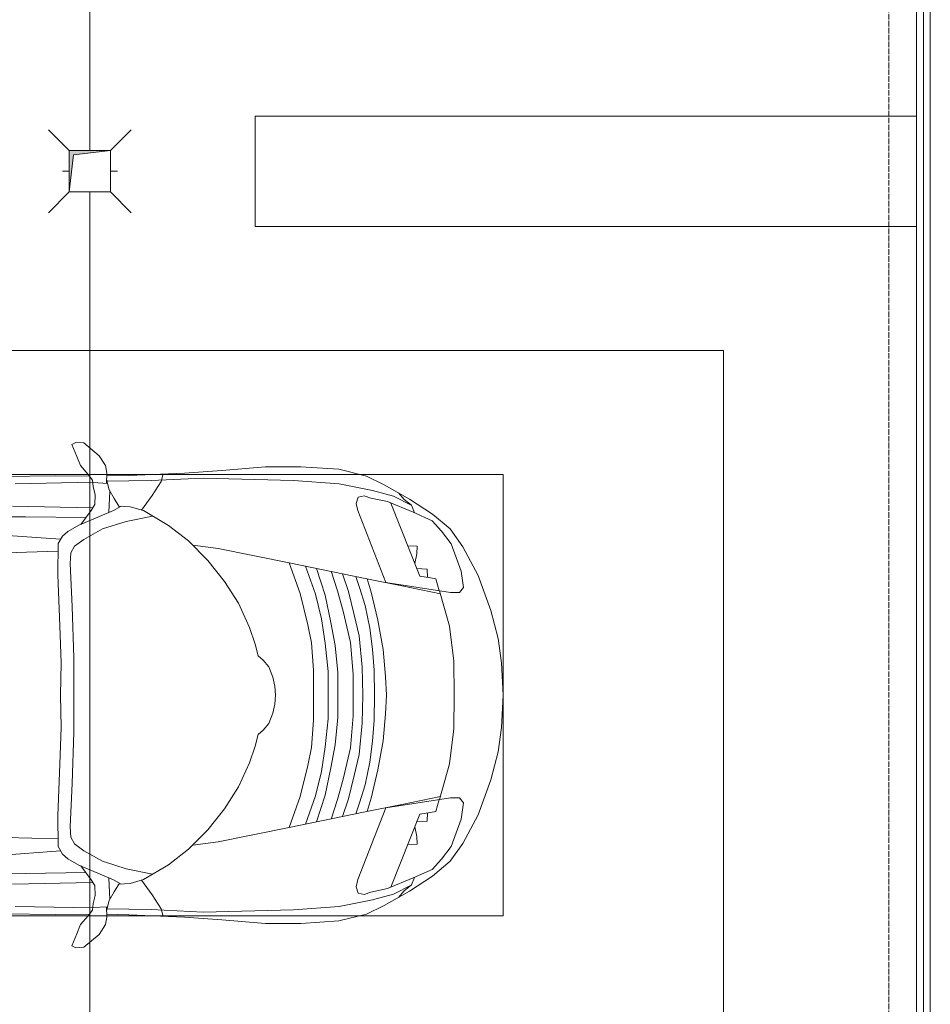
# Model space of a CAD drawing. Header units: millimetres. Extents: x -32229 to 170644, y -13689 to 125138.
# Tile 168 of 256: x 40280 to 43585, y 100929 to 104500. Entities that reach past the tile are written whole.
import ezdxf

# ---------------------------------------------------------------- set-up
doc = ezdxf.new("R2010")
doc.units = ezdxf.units.MM
doc.linetypes.add('ADSK_Линия сетки', pattern=[25, 20, -2.5, 0, -2.5])
for name, color, linetype, lineweight in [('A-DETL-GENF', 7, 'Continuous', 18), ('A-FLOR', 7, 'Continuous', 18), ('A-GENM', 7, 'Continuous', 18), ('C-PRKG', 7, 'Continuous', 18), ('M-EQPM', 7, 'Continuous', 18), ('P-SANR-FIXT', 7, 'Continuous', 18), ('S-COLS', 7, 'Continuous', 18), ('S-GRID', 7, 'Continuous', 9)]:
    doc.layers.add(name, color=color, linetype=linetype, lineweight=lineweight)

# ---------------------------------------------------------------- blocks, each defined once
blk = doc.blocks.new('АР_Машиноместо - 4900x2400_М__5300х2500_-V22--01 ЭО')
at = {"layer": 'A-DETL-GENF', "color": 253, "lineweight": 13, "true_color": 0xaaaaaa}
for p, q in [((604.4, 2850.8), (603.5, 2534.3)), ((1895.6, 2850.8), (1896.5, 2534.3)), ((456.8, 2613.6), (454.5, 2423.6)), ((684.8, 2406.5), (667.8, 2638.3)), ((1815.2, 2406.5), (1832.2, 2638.3)), ((2043.2, 2613.6), (2045.5, 2423.6)), ((603.5, 2534.3), (606.1, 2314.9)), ((1896.5, 2534.3), (1893.9, 2314.9)), ((454.5, 2423.6), (456, 2301.1)), ((672.8, 2399.7), (656.7, 2380.3)), ((700.6, 2415.4), (672.8, 2399.7)), ((813.8, 2416.7), (700.6, 2415.4)), ((999.2, 2409.3), (813.8, 2416.7)), ((1132.7, 2404.6), (999.2, 2409.3)), ((1250, 2406.6), (1132.7, 2404.6)), ((1250, 2406.6), (1367.3, 2404.6)), ((1367.3, 2404.6), (1500.8, 2409.3)), ((1500.8, 2409.3), (1686.2, 2416.7)), ((1686.2, 2416.7), (1799.4, 2415.4)), ((1799.4, 2415.4), (1827.2, 2399.7)), ((1827.2, 2399.7), (1843.3, 2380.3)), ((2045.5, 2423.6), (2044, 2301.1)), ((341.2, 2366.2), (333.1, 2350.6)), ((384.4, 2347.9), (341.2, 2366.2)), ((656.7, 2380.3), (633.8, 2340.5)), ((734.3, 2368.8), (710, 2355.4)), ((772.7, 2371.5), (734.3, 2368.8)), ((929.1, 2364.1), (772.7, 2371.5)), ((1115.2, 2358.7), (929.1, 2364.1)), ((1250, 2357.8), (1115.2, 2358.7)), ((1250, 2357.8), (1384.8, 2358.7)), ((1384.8, 2358.7), (1570.9, 2364.1)), ((1570.9, 2364.1), (1727.3, 2371.5)), ((1727.3, 2371.5), (1765.7, 2368.8)), ((1765.7, 2368.8), (1790, 2355.4)), ((1843.3, 2380.3), (1866.2, 2340.5)), ((2115.6, 2347.9), (2158.8, 2366.2)), ((2158.8, 2366.2), (2166.9, 2350.6)), ((333.1, 2350.6), (335.2, 2322.3)), ((335.2, 2322.3), (381.7, 2266.4)), ((417.4, 2333.8), (384.4, 2347.9)), ((449.8, 2306.1), (417.4, 2333.8)), ((630.6, 2332.9), (580.6, 2296)), ((633.8, 2340.5), (600.8, 2263)), ((685.1, 2322.3), (647.3, 2254.2)), ((710, 2355.4), (685.1, 2322.3)), ((1790, 2355.4), (1814.9, 2322.3)), ((1814.9, 2322.3), (1852.7, 2254.2)), ((1866.2, 2340.5), (1899.2, 2263)), ((1869.4, 2332.9), (1919.4, 2296)), ((2050.2, 2306.1), (2082.6, 2333.8)), ((2082.6, 2333.8), (2115.6, 2347.9)), ((2164.8, 2322.3), (2118.3, 2266.4)), ((2166.9, 2350.6), (2164.8, 2322.3)), ((470, 2290), (449.8, 2306.1)), ((493.6, 2288.6), (470, 2290)), ((482, 2235.6), (479.1, 2288.7)), ((523.3, 2281.2), (493.6, 2288.6)), ((580.6, 2296), (559, 2282.6)), ((1919.4, 2296), (1941, 2282.6)), ((1976.7, 2281.2), (2006.4, 2288.6)), ((2006.4, 2288.6), (2030, 2290)), ((2018, 2235.6), (2020.9, 2288.7)), ((2030, 2290), (2050.2, 2306.1)), ((381.7, 2266.4), (417.4, 2243.4)), ((559, 2282.6), (523.3, 2281.2)), ((600.8, 2263), (579.9, 2213.8)), ((647.3, 2254.2), (619.7, 2168.6)), ((1852.7, 2254.2), (1880.3, 2168.6)), ((1899.2, 2263), (1920.1, 2213.8)), ((1941, 2282.6), (1976.7, 2281.2)), ((2118.3, 2266.4), (2082.6, 2243.4)), ((417.4, 2243.4), (445.1, 2238.7)), ((445.1, 2238.7), (481.8, 2239.5)), ((453, 2159.1), (455, 2238.9)), ((505.1, 2230), (467.5, 2239.2)), ((536.7, 2211.8), (505.1, 2230)), ((586.6, 2231.3), (510.1, 2227.1)), ((1913.4, 2231.3), (1989.9, 2227.1)), ((1963.3, 2211.8), (1994.9, 2230)), ((1994.9, 2230), (2032.5, 2239.2)), ((2054.9, 2238.7), (2018.2, 2239.5)), ((2047, 2159.1), (2045, 2238.9)), ((2082.6, 2243.4), (2054.9, 2238.7)), ((564.3, 2195.4), (536.7, 2211.8)), ((567.1, 2153.8), (564.3, 2195.4)), ((579.9, 2213.8), (564.9, 2186.5)), ((1920.1, 2213.8), (1935.1, 2186.5)), ((1932.9, 2153.8), (1935.7, 2195.4)), ((1935.7, 2195.4), (1963.3, 2211.8)), ((444.9, 1956.8), (453, 2159.1)), ((580.7, 2105.7), (567.1, 2153.8)), ((619.7, 2168.6), (600.3, 2072.7)), ((1880.3, 2168.6), (1899.7, 2072.7)), ((1919.3, 2105.7), (1932.9, 2153.8)), ((2055.1, 1956.8), (2047, 2159.1)), ((578.8, 2112.6), (525.5, 2074.6)), ((1921.2, 2112.6), (1974.5, 2074.6)), ((525.5, 2074.6), (475.1, 2041)), ((634.6, 2015), (580.7, 2105.7)), ((1865.4, 2015), (1919.3, 2105.7)), ((1974.5, 2074.6), (2024.9, 2041)), ((475.1, 2041), (447.5, 2034.4)), ((2024.9, 2041), (2052.5, 2034.4)), ((690.7, 1941.6), (634.6, 2015)), ((1809.3, 1941.6), (1865.4, 2015)), ((434.8, 1820.7), (444.9, 1956.8)), ((761.1, 1871.7), (690.7, 1941.6)), ((1738.9, 1871.7), (1809.3, 1941.6)), ((2065.2, 1820.7), (2055.1, 1956.8)), ((718.3, 1834.2), (705.7, 1926.7)), ((1781.7, 1834.2), (1794.3, 1926.7)), ((837.5, 1812.1), (761.1, 1871.7)), ((1662.5, 1812.1), (1738.9, 1871.7)), ((770, 1576.5), (718.3, 1834.2)), ((1730, 1576.5), (1781.7, 1834.2)), ((422, 1662.9), (434.8, 1820.7)), ((917, 1761.1), (837.5, 1812.1)), ((1583, 1761.1), (1662.5, 1812.1)), ((2078, 1662.9), (2065.2, 1820.7)), ((1004.2, 1721.4), (917, 1761.1)), ((1495.8, 1721.4), (1583, 1761.1)), ((1064.9, 1700.5), (1004.2, 1721.4)), ((1435.1, 1700.5), (1495.8, 1721.4)), ((1107.2, 1689.8), (1064.9, 1700.5)), ((1123.5, 1670.9), (1107.2, 1689.8)), ((1376.5, 1670.9), (1392.8, 1689.8)), ((1392.8, 1689.8), (1435.1, 1700.5)), ((422, 1534.1), (422, 1662.9)), ((1147.5, 1650.5), (1123.5, 1670.9)), ((1184.7, 1635.7), (1147.5, 1650.5)), ((1315.3, 1635.7), (1352.5, 1650.5)), ((1352.5, 1650.5), (1376.5, 1670.9)), ((2078, 1534.1), (2078, 1662.9)), ((1217.8, 1629.1), (1184.7, 1635.7)), ((1217.8, 1629.1), (1250, 1626.8)), ((1282.2, 1629.1), (1250, 1626.8)), ((1282.2, 1629.1), (1315.3, 1635.7)), ((826.8, 1300.9), (770, 1576.5)), ((881.7, 1536.4), (770, 1576.5)), ((1618.3, 1536.4), (1730, 1576.5)), ((1673.2, 1300.9), (1730, 1576.5)), ((994.9, 1509.3), (881.7, 1536.4)), ((1505.1, 1509.3), (1618.3, 1536.4)), ((430.8, 1396.6), (422, 1534.1)), ((884.3, 1480.8), (782, 1518.1)), ((1060, 1496.1), (994.9, 1509.3)), ((1440, 1496.1), (1505.1, 1509.3)), ((1615.7, 1480.8), (1718, 1518.1)), ((2069.2, 1396.6), (2078, 1534.1)), ((887, 1446.5), (790.4, 1477.3)), ((973.4, 1459.7), (884.3, 1480.8)), ((1159.3, 1489.1), (1060, 1496.1)), ((1250, 1488.3), (1159.3, 1489.1)), ((1250, 1488.3), (1340.7, 1489.1)), ((1340.7, 1489.1), (1440, 1496.1)), ((1526.6, 1459.7), (1615.7, 1480.8)), ((1613, 1446.5), (1709.6, 1477.3)), ((986.2, 1425.6), (887, 1446.5)), ((1061.9, 1445.7), (973.4, 1459.7)), ((1163.9, 1435.1), (1061.9, 1445.7)), ((1250, 1435.1), (1163.9, 1435.1)), ((1250, 1435.1), (1336.1, 1435.1)), ((1336.1, 1435.1), (1438.1, 1445.7)), ((1438.1, 1445.7), (1526.6, 1459.7)), ((1513.8, 1425.6), (1613, 1446.5)), ((455.7, 1296.1), (430.8, 1396.6)), ((871.4, 1401.1), (800.5, 1424.6)), ((945.3, 1380.6), (871.4, 1401.1)), ((1070, 1410.4), (986.2, 1425.6)), ((1168.3, 1399.8), (1070, 1410.4)), ((1250, 1400.1), (1168.3, 1399.8)), ((1250, 1400.1), (1331.7, 1399.8)), ((1331.7, 1399.8), (1430, 1410.4)), ((1430, 1410.4), (1513.8, 1425.6)), ((1554.7, 1380.6), (1628.6, 1401.1)), ((1628.6, 1401.1), (1699.5, 1424.6)), ((2044.3, 1296.1), (2069.2, 1396.6)), ((873.8, 1361.2), (809.9, 1383.1)), ((958.3, 1341.1), (873.8, 1361.2)), ((1059, 1354.8), (945.3, 1380.6)), ((1441, 1354.8), (1554.7, 1380.6)), ((1541.7, 1341.1), (1626.2, 1361.2)), ((1626.2, 1361.2), (1690.1, 1383.1)), ((527.2, 1305.2), (531.8, 1326)), ((531.8, 1326), (554.4, 1333.3)), ((554.4, 1333.3), (580.7, 1327.1)), ((580.7, 1327.1), (841.1, 1225.9)), ((859.1, 1321.2), (819.9, 1334.4)), ((1035, 1323.2), (958.3, 1341.1)), ((1148.3, 1312.4), (1035, 1323.2)), ((1174.5, 1344.2), (1059, 1354.8)), ((1250, 1344.9), (1174.5, 1344.2)), ((1250, 1344.9), (1325.5, 1344.2)), ((1325.5, 1344.2), (1441, 1354.8)), ((1351.7, 1312.4), (1465, 1323.2)), ((1465, 1323.2), (1541.7, 1341.1)), ((1640.9, 1321.2), (1680.1, 1334.4)), ((1919.3, 1327.1), (1658.9, 1225.9)), ((1945.6, 1333.3), (1919.3, 1327.1)), ((1968.2, 1326), (1945.6, 1333.3)), ((1972.8, 1305.2), (1968.2, 1326)), ((487.4, 1232.1), (455.7, 1296.1)), ((535, 1280.6), (527.2, 1305.2)), ((853.8, 1167.4), (826.8, 1300.9)), ((876.3, 1278.7), (828.3, 1293.7)), ((925.2, 1301.6), (859.1, 1321.2)), ((1007.1, 1283.7), (925.2, 1301.6)), ((1250, 1309.3), (1148.3, 1312.4)), ((1250, 1309.3), (1351.7, 1312.4)), ((1492.9, 1283.7), (1574.8, 1301.6)), ((1574.8, 1301.6), (1640.9, 1321.2)), ((1623.7, 1278.7), (1671.7, 1293.7)), ((1646.2, 1167.4), (1673.2, 1300.9)), ((1965, 1280.6), (1972.8, 1305.2)), ((2012.6, 1232.1), (2044.3, 1296.1)), ((548.2, 1220.1), (535, 1280.6)), ((978.6, 1254.6), (876.3, 1278.7)), ((1084.1, 1236), (978.6, 1254.6)), ((1083.6, 1274.6), (1007.1, 1283.7)), ((1159.1, 1267.9), (1083.6, 1274.6)), ((1250, 1266.6), (1159.1, 1267.9)), ((1250, 1266.6), (1340.9, 1267.9)), ((1340.9, 1267.9), (1416.4, 1274.6)), ((1415.9, 1236), (1521.4, 1254.6)), ((1416.4, 1274.6), (1492.9, 1283.7)), ((1521.4, 1254.6), (1623.7, 1278.7)), ((1951.8, 1220.1), (1965, 1280.6)), ((539.3, 1140.4), (487.4, 1232.1)), ((586.9, 1126.3), (548.2, 1220.1)), ((841.1, 1225.9), (877.7, 991.4)), ((1182.5, 1227.5), (1084.1, 1236)), ((1250, 1223.7), (1182.5, 1227.5)), ((1250, 1223.7), (1317.5, 1227.5)), ((1317.5, 1227.5), (1415.9, 1236)), ((1658.9, 1225.9), (1622.3, 991.4)), ((1913.1, 1126.3), (1951.8, 1220.1)), ((1960.7, 1140.4), (2012.6, 1232.1)), ((540.4, 1159.6), (516.2, 1180.5)), ((1959.6, 1159.6), (1983.8, 1180.5)), ((561.3, 1132.6), (540.4, 1159.6)), ((882.6, 1027.5), (853.8, 1167.4)), ((1617.4, 1027.5), (1646.2, 1167.4)), ((1938.7, 1132.6), (1959.6, 1159.6)), ((593.2, 1056.8), (539.3, 1140.4)), ((589, 1121.6), (561.3, 1132.6)), ((617.9, 1057.3), (586.9, 1126.3)), ((1882.1, 1057.3), (1913.1, 1126.3)), ((1906.8, 1056.8), (1960.7, 1140.4)), ((1911, 1121.6), (1938.7, 1132.6)), ((647.2, 992.8), (593.2, 1056.8)), ((654.7, 1024.4), (617.9, 1057.3)), ((1845.3, 1024.4), (1882.1, 1057.3)), ((1852.8, 992.8), (1906.8, 1056.8)), ((700.9, 989.1), (655, 1024.3)), ((1000.2, 994.5), (871.4, 1031.3)), ((1499.8, 994.5), (1628.6, 1031.3)), ((1799.1, 989.1), (1845, 1024.3)), ((711.9, 946.2), (647.2, 992.8)), ((800.1, 952.6), (700.9, 989.1)), ((877.7, 991.4), (877.7, 958.9)), ((1127.4, 979.8), (1000.2, 994.5)), ((1250, 977.6), (1127.4, 979.8)), ((1250, 977.6), (1372.6, 979.8)), ((1372.6, 979.8), (1499.8, 994.5)), ((1622.3, 991.4), (1622.3, 958.9)), ((1699.9, 952.6), (1799.1, 989.1)), ((1788.1, 946.2), (1852.8, 992.8)), ((815.8, 891), (711.9, 946.2)), ((859, 944.1), (800.1, 952.6)), ((877.7, 958.9), (859, 944.1)), ((1622.3, 958.9), (1641, 944.1)), ((1641, 944.1), (1699.9, 952.6)), ((1684.2, 891), (1788.1, 946.2)), ((943.3, 845.1), (815.8, 891)), ((1556.7, 845.1), (1684.2, 891)), ((1044.2, 818.6), (943.3, 845.1)), ((1455.8, 818.6), (1556.7, 845.1)), ((1132.7, 806), (1044.2, 818.6)), ((1250, 800), (1132.7, 806)), ((1250, 800), (1367.3, 806)), ((1367.3, 806), (1455.8, 818.6))]:
    blk.add_line(p, q, dxfattribs=at)
at = {"layer": 'A-DETL-GENF', "color": 254, "lineweight": 13, "true_color": 0xd4d4d4}
for p, q in [((570.6, 2291.4), (564.4, 2580.5)), ((728.4, 2415.7), (733.8, 2606.7)), ((1771.6, 2415.7), (1766.2, 2606.7)), ((1929.4, 2291.4), (1935.6, 2580.5)), ((483.3, 2571.4), (478, 2290)), ((2016.7, 2571.4), (2022, 2290)), ((471.8, 2077.7), (474.5, 2239.3)), ((2028.2, 2077.7), (2025.5, 2239.3)), ((462.8, 1889.5), (471.8, 2077.7)), ((2037.2, 1889.5), (2028.2, 2077.7)), ((470.9, 1561.4), (462.8, 1889.5)), ((2029.1, 1561.4), (2037.2, 1889.5)), ((483.4, 1395.6), (470.9, 1561.4)), ((2016.6, 1395.6), (2029.1, 1561.4)), ((507.4, 1274.3), (483.4, 1395.6)), ((1992.6, 1274.3), (2016.6, 1395.6)), ((527.9, 1198.6), (507.4, 1274.3)), ((1972.1, 1198.6), (1992.6, 1274.3)), ((561.7, 1132.1), (527.9, 1198.6)), ((818.8, 1102.9), (554, 1208.1)), ((1681.2, 1102.9), (1946, 1208.1)), ((1938.3, 1132.1), (1972.1, 1198.6)), ((709.1, 1112.7), (708.2, 1146.9)), ((1790.9, 1112.7), (1791.8, 1146.9)), ((737.7, 1113.6), (709.1, 1112.7)), ((772.6, 1121.3), (737.7, 1113.6)), ((792.9, 1076.2), (791.2, 1114.5)), ((1707.1, 1076.2), (1708.8, 1114.5)), ((1727.4, 1121.3), (1762.3, 1113.6)), ((1762.3, 1113.6), (1790.9, 1112.7)), ((823.3, 1074.4), (792.9, 1076.2)), ((824.1, 1063.7), (818.8, 1102.9)), ((1675.9, 1063.7), (1681.2, 1102.9)), ((1676.7, 1074.4), (1707.1, 1076.2)), ((827.7, 1045), (824.1, 1063.7)), ((871.3, 1031.9), (827.7, 1045)), ((1628.7, 1031.9), (1672.3, 1045)), ((1672.3, 1045), (1675.9, 1063.7))]:
    blk.add_line(p, q, dxfattribs=at)
at = {"layer": 'C-PRKG', "color": 253, "lineweight": 13, "true_color": 0xaaaaaa}
for p, q in [((2500, 0), (2500, 5300)), ((450, 800), (450, 4500)), ((2050, 800), (2050, 4500)), ((450, 800), (2050, 800)), ((2500, 0), (0, 0))]:
    blk.add_line(p, q, dxfattribs=at)
blk = doc.blocks.new('АР_Канал вертикальный прямоугольный - ВК-5403405--01 ЭО')
at = {"layer": 'M-EQPM', "lineweight": 13, "true_color": 0xe2e2e2}
blk.add_hatch(color=254, dxfattribs=at).paths.add_polyline_path([(-75, -75), (-60, 60), (75, 75), (-75, 75)])
at = {"layer": 'M-EQPM', "color": 253, "lineweight": 13, "true_color": 0xaaaaaa}
for p, q in [((75, 75), (-75, 75)), ((-75, 75), (-75, -75)), ((75, 75), (-75, 75)), ((-75, 75), (-75, -75)), ((-75, -75), (-75, 75)), ((-75, 75), (75, 75)), ((-60, 60), (75, 75)), ((-60, 60), (75, 75)), ((75, -75), (75, 75)), ((75, 75), (75, -75)), ((-75, -75), (-60, 60)), ((-75, -75), (-60, 60)), ((-75, -75), (75, -75)), ((75, -75), (-75, -75))]:
    blk.add_line(p, q, dxfattribs=at)
blk = doc.blocks.new('АР_Трап - 100-100-2797955--01 ЭО')
at = {"layer": 'P-SANR-FIXT', "color": 253, "lineweight": 13, "true_color": 0xaaaaaa}
for p, q in [((-75, 75), (-150, 150)), ((75, 75), (150, 150)), ((0, 75), (0, 100)), ((-100, 0), (-75, 0)), ((75, 0), (100, 0)), ((-75, -75), (-150, -150)), ((0, -100), (0, -75)), ((75, -75), (150, -150))]:
    blk.add_line(p, q, dxfattribs=at)
blk = doc.blocks.new('АР-Заполнение деф_ шва - Д_ш_-4327464--01 ЭО')
at = {"layer": 'A-GENM', "color": 253, "lineweight": 13, "true_color": 0xaaaaaa}
for p, q in [((0, 25), (5900, 25)), ((0, -25), (5900, -25))]:
    blk.add_line(p, q, dxfattribs=at)
blk = doc.blocks.new('АР-Заполнение деф_ шва - Д_ш__Пристенный-V109--01 ЭО')
at = {"layer": 'A-GENM', "color": 253, "lineweight": 13, "true_color": 0xaaaaaa}
blk.add_line((0, 25), (400, 25), dxfattribs=at)
blk = doc.blocks.new('АР-Заполнение деф_ шва - Д_ш_-5582086--01 ЭО')
at = {"layer": 'A-GENM', "color": 253, "lineweight": 13, "true_color": 0xaaaaaa}
for p, q in [((0, 25), (5810, 25)), ((0, -25), (5810, -25))]:
    blk.add_line(p, q, dxfattribs=at)
blk = doc.blocks.new('Наметкина 10_РД_АР_П_rvt-1--01 ЭО')
at = {"layer": 'A-FLOR', "color": 253, "lineweight": 13, "true_color": 0xaaaaaa}
for p, q in [((40535.3, 104025), (40535.3, 113350)), ((43560.3, 113050), (43560.3, 97331.7)), ((43585.3, 98750), (43585.3, 113050)), ((43535.3, 110050), (43535.3, 104150)), ((40535.3, 97940), (40535.3, 103875)), ((43535.3, 103750), (43535.3, 97940))]:
    blk.add_line(p, q, dxfattribs=at)
at = {"layer": 'S-COLS', "color": 253, "lineweight": 15, "true_color": 0xaaaaaa}
for p, q in [((43535.3, 104150), (41135.3, 104150)), ((41135.3, 104150), (41135.3, 103750)), ((43535.3, 103750), (43535.3, 104150)), ((41135.3, 103750), (43535.3, 103750))]:
    blk.add_line(p, q, dxfattribs=at)
at = {"layer": 'A-GENM', "color": 253, "lineweight": 13, "true_color": 0xaaaaaa, "rotation": 270}
for name, p in [('АР-Заполнение деф_ шва - Д_ш_-4327464--01 ЭО', (43560.3, 110050)), ('АР-Заполнение деф_ шва - Д_ш__Пристенный-V109--01 ЭО', (43560.3, 104150)), ('АР-Заполнение деф_ шва - Д_ш_-5582086--01 ЭО', (43560.3, 103750))]:
    blk.add_blockref(name, p, dxfattribs=at)
at = {"layer": 'C-PRKG', "color": 253, "lineweight": 13, "true_color": 0xaaaaaa, "rotation": 89.99999999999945}
blk.add_blockref('АР_Машиноместо - 4900x2400_М__5300х2500_-V22--01 ЭО', (42835.3, 100800), dxfattribs=at)
at = {"layer": 'M-EQPM', "color": 253, "lineweight": 13, "true_color": 0xaaaaaa}
blk.add_blockref('АР_Канал вертикальный прямоугольный - ВК-5403405--01 ЭО', (40535.3, 103950), dxfattribs=at)
at = {"layer": 'P-SANR-FIXT', "color": 253, "lineweight": 13, "true_color": 0xaaaaaa}
blk.add_blockref('АР_Трап - 100-100-2797955--01 ЭО', (40535.3, 103950), dxfattribs=at)

msp = doc.modelspace()

# ---------------------------------------------------------------- linework, layer by layer
at = {"layer": 'S-GRID', "color": 253, "linetype": 'ADSK_Линия сетки', "true_color": 0xaaaaaa}
msp.add_line((43435.3, -12088.9), (43435.3, 125138.4), dxfattribs=at)

# ---------------------------------------------------------------- block references
at = {"lineweight": 5}
msp.add_blockref('Наметкина 10_РД_АР_П_rvt-1--01 ЭО', (0, 0), dxfattribs=at)

doc.saveas('drawing.dxf')
